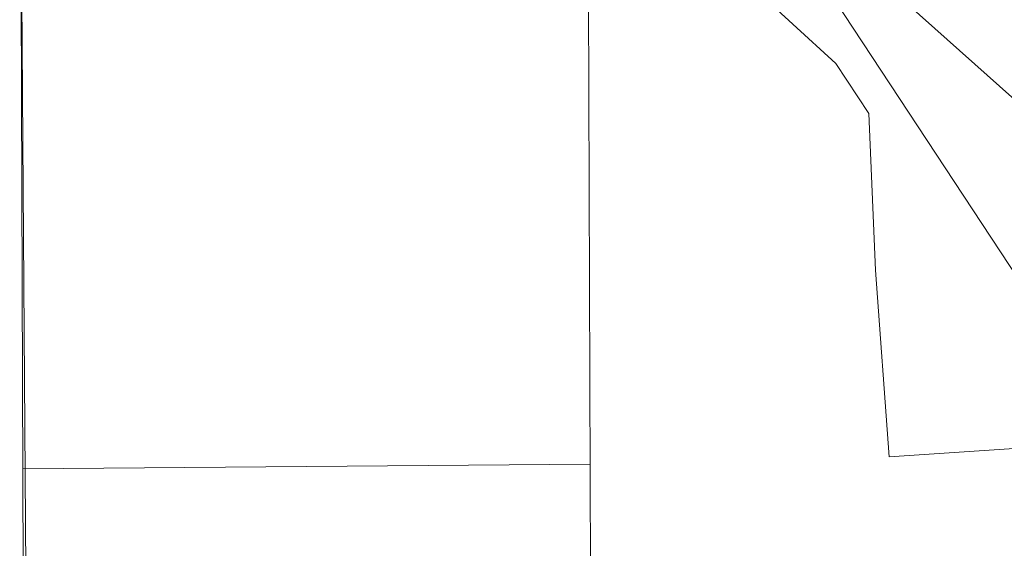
# Model space of a CAD drawing. Extents: x 127827 to 131413, y 268403 to 268774.
# Tile 10 of 16: x 129432 to 129623, y 268527 to 268630. Entities that reach past the tile are written whole.
import ezdxf

# ---------------------------------------------------------------- set-up
doc = ezdxf.new("R2010")
doc.units = 21
doc.header["$LTSCALE"] = 50
doc.header["$MEASUREMENT"] = 0
for name, color, linetype, lineweight, true_color in [('Meadowbrook Sub #2', 40, 'Continuous', 0, 0xffbf00), ('RW', 5, 'Continuous', 0, 0x0000ff), ('SV H0576', 1, 'Continuous', 0, 0xff0000)]:
    doc.layers.add(name, color=color, linetype=linetype, lineweight=lineweight, true_color=true_color)
doc.layers.add('PV_X_Driveway', color=7, linetype='Continuous', lineweight=0)

msp = doc.modelspace()

# ---------------------------------------------------------------- linework, layer by layer
at = {"layer": 'Meadowbrook Sub #2'}
for p, q in [((129431.86, 268717.05), (129432.97, 268402.5)), ((129541.97, 268687.89), (129542.97, 268403.4))]:
    msp.add_line(p, q, dxfattribs=at)
msp.add_lwpolyline([(129432.48, 268542.5), (129542.48, 268543.4)], dxfattribs=at)
at = {"layer": 'PV_X_Driveway'}
for points in [[(129521.7, 268692.25, 942.45), (129537.88, 268669.34, 942.58), (129565.12, 268643.96, 942.89), (129590.17, 268621.05, 942.91), (129596.56, 268611.32, 942.69), (129597.83, 268580.96, 943.69), (129600.49, 268544.84, 944.56), (129623.73, 268546.38, 944.02), (129646.14, 268548.1, 943.27), (129660.99, 268524.68, 943.26)], [(129548.93, 268693.14, 942.6), (129556.4, 268679.23, 942.2), (129575.36, 268658.17, 942.52), (129640.35, 268600.14, 942.53), (129665.91, 268570, 942.77), (129685.25, 268528.04, 943.23)]]:
    msp.add_polyline3d(points, dxfattribs=at)
at = {"layer": 'RW'}
msp.add_line((129431.96, 268680.65), (129433.81, 268411.08), dxfattribs=at)
at = {"layer": 'SV H0576'}
msp.add_lwpolyline([(129532.97, 268719.7), (129704.31, 268724.19), (129835.41, 268495.6), (129886.5, 268406.53), (129682.84, 268402.79), (129682.55, 268492.79), (129532.97, 268719.7)], dxfattribs=at)

doc.saveas('drawing.dxf')
